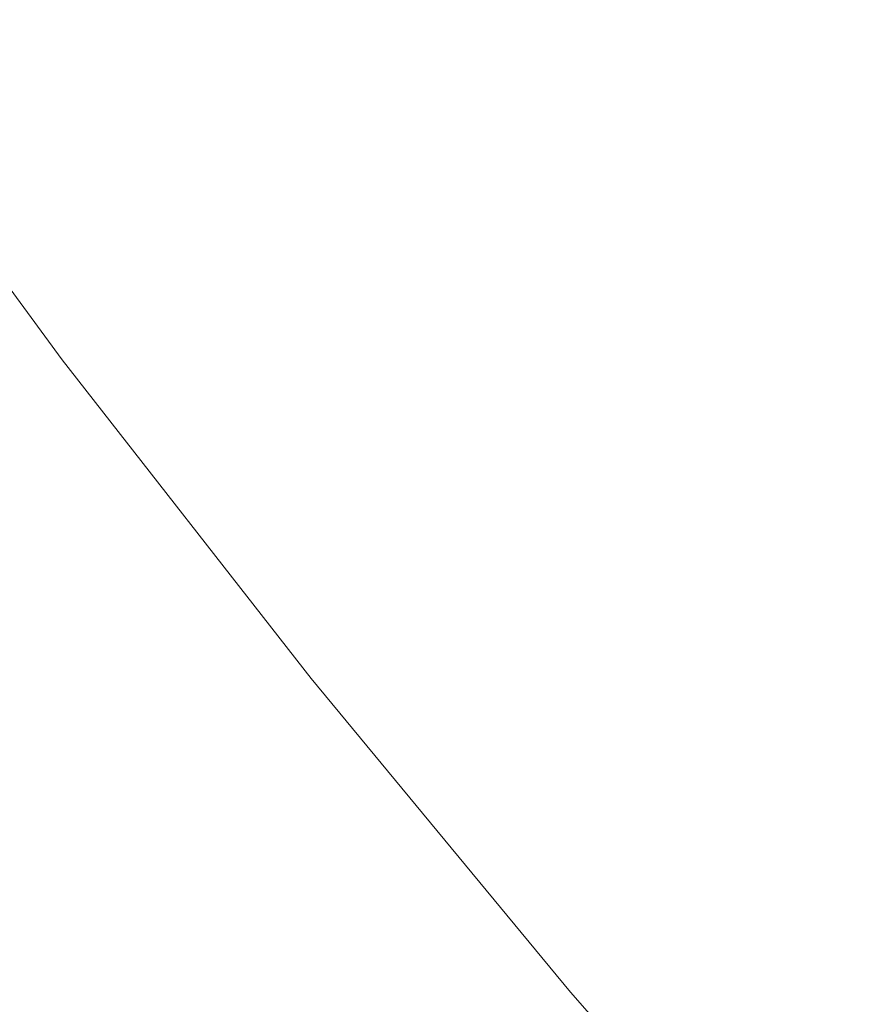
# Model space of a CAD drawing. Header units: millimetres. Extents: x 8 to 846, y 12 to 2113.
# Tile 117 of 256: x 712.593 to 712.993, y 694.092 to 694.556. Entities that reach past the tile are written whole.
import ezdxf

# ---------------------------------------------------------------- set-up
doc = ezdxf.new("R2010")
doc.units = ezdxf.units.MM

msp = doc.modelspace()

# ---------------------------------------------------------------- linework, layer by layer
at = {"color": 8, "linetype": 'Continuous', "lineweight": 0, "flags": 128}
msp.add_lwpolyline([(712.50107, 694.54734), (712.61263, 694.39553), (712.72981, 694.24541), (712.85205, 694.0977), (712.97878, 693.95309), (713.10938, 693.81227), (713.24324, 693.67592), (713.37971, 693.54469)], dxfattribs=at)
at = {"color": 7, "linetype": 'Continuous', "lineweight": 30}
msp.add_open_spline([(712.65147, 696.92303), (712.66536, 696.91953), (712.70175, 696.91034), (712.77025, 696.88803), (712.8553, 696.85618), (712.9484, 696.81623), (713.04836, 696.76827), (713.15455, 696.71207), (713.26615, 696.64764), (713.38238, 696.57507), (713.50244, 696.49455), (713.62553, 696.40636), (713.75088, 696.31081), (713.87772, 696.20833), (714.00529, 696.09936), (714.13287, 695.98439), (714.25973, 695.86397), (714.38521, 695.73866), (714.50863, 695.60908), (714.62934, 695.47585), (714.74674, 695.33964), (714.86022, 695.20115), (714.96922, 695.06109), (715.0732, 694.9202), (715.17168, 694.77923), (715.2642, 694.63894), (715.35034, 694.50011), (715.42973, 694.36356), (715.50205, 694.23009), (715.56704, 694.10055), (715.62451, 693.97578), (715.67433, 693.85665), (715.7165, 693.74399), (715.75106, 693.63874), (715.77836, 693.54148), (715.79821, 693.454), (715.80957, 693.39257), (715.8128, 693.36379), (715.81349, 693.35762)], degree=3, knots=[0, 0, 0, 0, 0.0161, 0.042179, 0.068684, 0.095623, 0.12298, 0.150729, 0.178838, 0.207272, 0.235992, 0.264963, 0.294152, 0.323525, 0.353054, 0.382711, 0.41247, 0.442308, 0.472202, 0.502131, 0.532074, 0.562006, 0.591906, 0.62175, 0.651519, 0.681188, 0.710734, 0.740129, 0.769346, 0.798354, 0.827119, 0.855608, 0.883784, 0.911613, 0.939063, 0.966106, 0.99273, 1, 1, 1, 1], dxfattribs=at)

doc.saveas('drawing.dxf')
